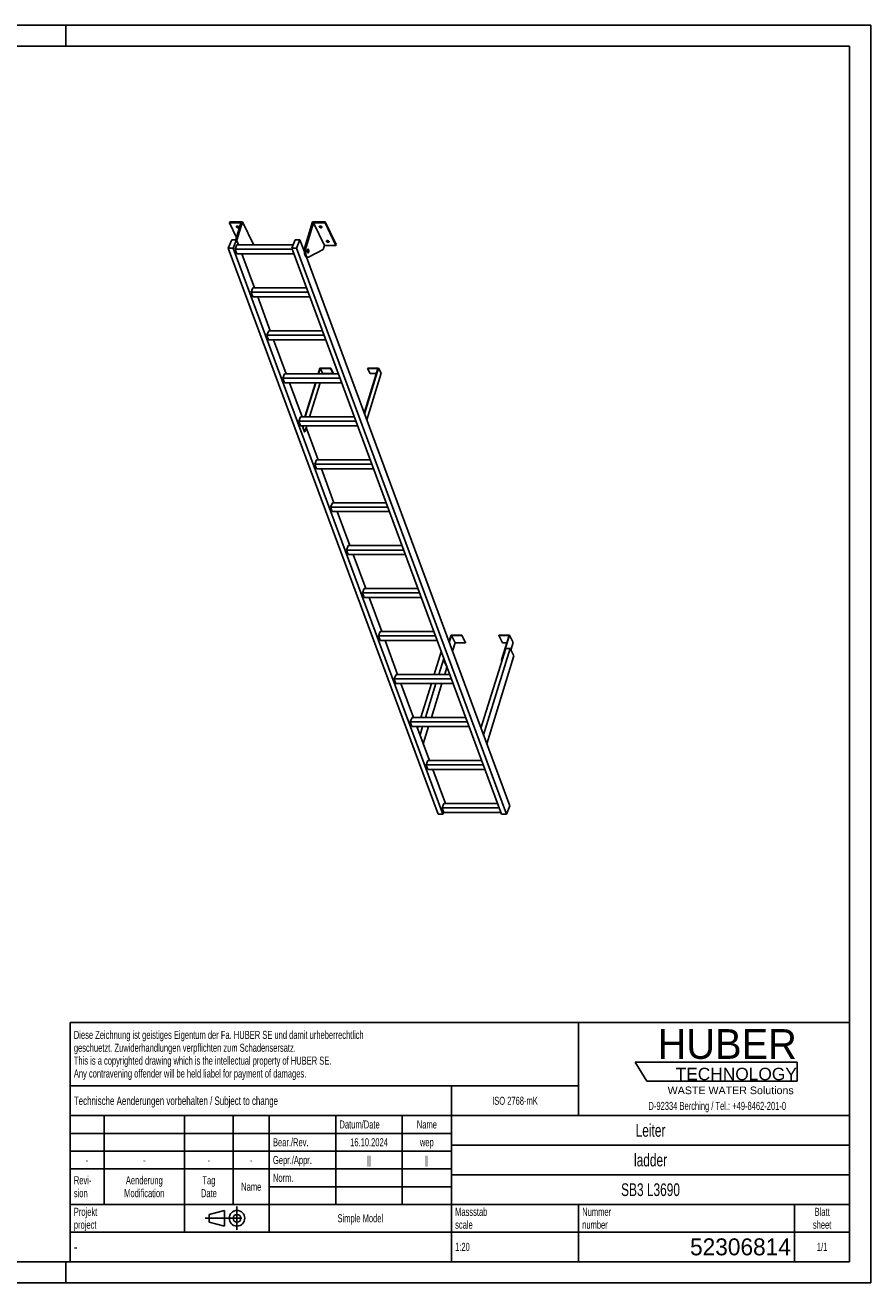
# Model space of a CAD drawing. Header units: millimetres. Extents: x 0 to 8400, y 0 to 5940.
# Tile 2 of 2: x 4408 to 8400, y 0 to 5940. Entities that reach past the tile are written whole.
import ezdxf

# ---------------------------------------------------------------- set-up
doc = ezdxf.new("R2010")
doc.units = ezdxf.units.MM
doc.header["$LTSCALE"] = 462
doc.linetypes.add('CENTER', pattern=[0.6, 0.375, -0.075, 0.075, -0.075])
doc.layers.get('0').update_dxf_attribs({"linetype": 'CONTINUOUS'})
doc.layers.add('005_AXIS', color=7, linetype='CONTINUOUS')
doc.layers.add('HUBER_Logo_BL1', color=7, linetype='CONTINUOUS')
doc.styles.get("Standard").update_dxf_attribs({"font": 'txt', "width": 0.7})
doc.styles.add('TEXTSTYLE_2', font='txt')
doc.styles.add('TEXTSTYLE_3', font='arial.ttf')
doc.styles.add('TEXTSTYLE_5', font='txt', dxfattribs={"width": 0.8})
doc.styles.add('TEXTSTYLE_6', font='txt')

# ---------------------------------------------------------------- blocks, each defined once
blk = doc.blocks.new('HUBER_LOGO_BL1', base_point=(7675, 1007.5))
at = {"layer": 'HUBER_Logo_BL1', "color": 5, "linetype": 'Continuous'}
for p, q in [((8052.9, 1042), (7287.9, 1042)), ((7287.9, 1042), (7341.9, 952)), ((8052.9, 1042), (8052.9, 952)), ((7341.9, 952), (8052.9, 952))]:
    blk.add_line(p, q, dxfattribs=at)
at = {"layer": 'HUBER_Logo_BL1', "color": 2, "linetype": 'Continuous', "attachment_point": 3, "line_spacing_factor": 0.78}
for s, insert, char_height, width, style in [('HUBER\\P\\fArial;\\H58.5;TECHNOLOGY ', (8050.7, 1198.2), 140.4, 775.343, 'TEXTSTYLE_2'), ('WASTE WATER Solutions', (8036, 927.2), 36, 594.067, 'TEXTSTYLE_3')]:
    blk.add_mtext(s, dxfattribs=dict(at, insert=insert, char_height=char_height, width=width, style=style))
at = {"layer": 'HUBER_Logo_BL1', "color": 2, "linetype": 'Continuous', "insert": (7675, 854.8), "char_height": 38, "width": 1621.786, "attachment_point": 2, "line_spacing_factor": 0.96}
blk.add_mtext('D-92334 Berching / Tel.: +49-8462-201-0', dxfattribs=at)
blk = doc.blocks.new('PROJEKTIONSMETHODE_1_BL2', base_point=(5360, 305))
at = {"color": 2, "linetype": 'CENTER'}
for p, q in [((5407.7, 360), (5407.7, 250)), ((5257.3, 305), (5462.7, 305))]:
    blk.add_line(p, q, dxfattribs=at)
at = {"color": 2, "linetype": 'Continuous'}
for p, q in [((5275.7, 323.3), (5349, 341.7)), ((5275.7, 286.7), (5275.7, 323.3)), ((5349, 268.3), (5349, 341.7)), ((5275.7, 286.7), (5349, 268.3))]:
    blk.add_line(p, q, dxfattribs=at)
for radius in [36.7, 18.3]:
    blk.add_circle((5407.7, 305), radius, dxfattribs=at)
blk = doc.blocks.new('*T12')
at = {"color": 3, "linetype": 'Continuous'}
for p, q in [((0, 0), (3680, 0)), ((0, 0), (0, -1130)), ((2400, 0), (2400, -440)), ((3680, 0), (3680, -1130)), ((0, -300), (2400, -300)), ((1800, -300), (1800, -1130)), ((0, -440), (3680, -440)), ((160, -440), (160, -860)), ((540, -440), (540, -990)), ((770, -440), (770, -860)), ((940, -440), (940, -990)), ((1254, -440), (1254, -860)), ((1568, -440), (1568, -860)), ((0, -524), (1800, -524)), ((1800, -580), (3680, -580)), ((0, -608), (1800, -608)), ((0, -692), (1800, -692)), ((1800, -720), (3680, -720)), ((940, -776), (1800, -776)), ((0, -860), (3680, -860)), ((2400, -860), (2400, -1130)), ((3420, -860), (3420, -1130)), ((0, -990), (3680, -990)), ((0, -1130), (3680, -1130))]:
    blk.add_line(p, q, dxfattribs=at)
at = {"color": 2, "linetype": 'Continuous', "line_spacing_factor": 0.96}
for s, insert, char_height, width, attachment_point in [('Diese Zeichnung ist geistiges Eigentum der Fa. HUBER SE und damit urheberrechtlich \\Pgeschuetzt. Zuwiderhandlungen verpflichten zum Schadensersatz.\\PThis is a copyrighted drawing which is the intellectual property of HUBER SE.\\PAny contravening offender will be held liabel for payment of damages.', (17.5, -39.8), 38, 4429.714, 1), ('Technische Aenderungen vorbehalten / Subject to change', (17.5, -350), 40, 3049.524, 1), ('ISO 2768-mK', (2100, -351), 38, 665.905, 2), ('Datum/Date', (1271.5, -463), 38, 584.476, 1), ('Name', (1684, -463), 38, 253.333, 2), ('Leiter', (2740, -480), 60, 480, 2), ('Bear./Rev.', (957.5, -547), 38, 544.667, 1), ('16.10.2024', (1411, -547), 38, 546.476, 2), ('wep', (1684, -547), 38, 199.048, 2), ('-', (80, -631), 38, 68.762, 2), ('-', (350, -631), 38, 68.762, 2), ('-', (655, -631), 38, 68.762, 2), ('-', (855, -631), 38, 68.762, 2), ('Gepr./Appr.', (957.5, -631), 38, 598.952, 1), ('||', (1411, -631), 38, 101.333, 2), ('||', (1684, -631), 38, 101.333, 2), ('ladder', (2740, -620), 60, 502.857, 2), ('Revi-\\Psion', (17.5, -726.6), 38, 276.857, 1), ('Aenderung\\PModification', (350, -726.6), 38, 606.19, 2), ('Tag\\PDate', (655, -726.6), 38, 235.238, 2), ('Name', (855, -757), 38, 253.333, 2), ('Norm. ', (957.5, -715), 38, 351.048, 1), ('SB3 L3690', (2740, -760), 60, 837.143, 2), ('Projekt\\Pproject', (17.5, -875.6), 38, 367.333, 1), ('Massstab\\Pscale', (1817.5, -875.6), 38, 448.762, 1), ('Nummer\\Pnumber', (2417.5, -875.6), 38, 372.762, 1), ('Blatt\\Psheet', (3550, -875.6), 38, 275.048, 2), ('Simple Model', (1370, -906), 38, 656.857, 2), ('1:20', (1817.5, -1041), 38, 204.476, 1), ('1/1', (3550, -1041), 38, 159.238, 2)]:
    blk.add_mtext(s, dxfattribs=dict(at, insert=insert, char_height=char_height, width=width, attachment_point=attachment_point))
for s, insert, char_height, width, attachment_point, style in [('-', (17.5, -1035), 50, 36.667, 1, 'TEXTSTYLE_5'), ('52306814', (3402.5, -1020), 80, 1106.667, 3, 'TEXTSTYLE_6')]:
    blk.add_mtext(s, dxfattribs=dict(at, insert=insert, char_height=char_height, width=width, attachment_point=attachment_point, style=style))

msp = doc.modelspace()

# ---------------------------------------------------------------- linework, layer by layer
at = {"color": 7, "linetype": 'Continuous'}
for p, q in [((0, 5940), (8400, 5940)), ((8400, 0), (8400, 5940)), ((5426.246, 5005.695), (5371.904, 5005.695)), ((5426.246, 5005.695), (5401.563, 4925.821)), ((5406.473, 4923.824), (5433.225, 5010.395)), ((5728.255, 4892.113), (5764.807, 5010.395)), ((5768.881, 5005.695), (5733.781, 4892.113)), ((5820.738, 4900.022), (5768.881, 5005.695)), ((5823.224, 5005.695), (5768.881, 5005.695)), ((5366.623, 4886.537), (5382.707, 4925.821)), ((6356.961, 2212.842), (5366.623, 4886.537)), ((5389.65, 4886.537), (5366.623, 4886.537)), ((5382.707, 4925.821), (5405.733, 4925.821)), ((5405.733, 4925.821), (5389.65, 4886.537)), ((6379.987, 2212.842), (5389.65, 4886.537)), ((5398.827, 4881.349), (5407.292, 4902.025)), ((5667.89, 4881.349), (5398.827, 4881.349)), ((5406.878, 4859.612), (5398.827, 4881.349)), ((5672.309, 4902.025), (5407.292, 4902.025)), ((5485.082, 4904.722), (5484.249, 4902.025)), ((5665.968, 4886.537), (5682.051, 4925.821)), ((6656.305, 2212.842), (5665.968, 4886.537)), ((5688.995, 4886.537), (5665.968, 4886.537)), ((5682.051, 4925.821), (5705.078, 4925.821)), ((5705.078, 4925.821), (5688.995, 4886.537)), ((6679.332, 2212.842), (5688.995, 4886.537)), ((5725.815, 4869.835), (5705.078, 4925.821)), ((5814.537, 4879.956), (5745.243, 4844.057)), ((5820.738, 4900.022), (5814.537, 4879.956)), ((5820.738, 4900.022), (5875.081, 4900.022)), ((5406.878, 4859.612), (5675.941, 4859.612)), ((5438.16, 4859.612), (5431.529, 4856.177)), ((6695.415, 2252.126), (5735.416, 4843.915)), ((5737.406, 4843.465), (5742.933, 4843.465)), ((5473.974, 4678.467), (5482.439, 4699.143)), ((5735.379, 4699.143), (5482.439, 4699.143)), ((5482.026, 4656.73), (5473.974, 4678.467)), ((5743.037, 4678.467), (5473.974, 4678.467)), ((5482.026, 4656.73), (5751.089, 4656.73)), ((5549.122, 4475.585), (5557.587, 4496.261)), ((5818.185, 4475.585), (5549.122, 4475.585)), ((5557.173, 4453.848), (5549.122, 4475.585)), ((5810.526, 4496.261), (5557.587, 4496.261)), ((5557.173, 4453.848), (5826.236, 4453.848)), ((5632.734, 4293.379), (5624.269, 4272.703)), ((5885.674, 4293.379), (5632.734, 4293.379)), ((5800.752, 4318.963), (5792.846, 4293.379)), ((5799.394, 4320.529), (5850.052, 4320.529)), ((5800.752, 4318.963), (5849.568, 4318.963)), ((5812.954, 4294.098), (5800.752, 4318.963)), ((5812.731, 4293.379), (5812.954, 4294.098)), ((5861.77, 4294.098), (5812.954, 4294.098)), ((5850.052, 4320.529), (5849.568, 4318.963)), ((5849.568, 4318.963), (5861.77, 4294.098)), ((5850.052, 4320.529), (5862.254, 4295.665)), ((5862.254, 4295.665), (5861.77, 4294.098)), ((6073.386, 4318.963), (6008.105, 4107.713)), ((6025.054, 4320.529), (6024.57, 4318.963)), ((6036.772, 4294.098), (6024.57, 4318.963)), ((6024.57, 4318.963), (6073.386, 4318.963)), ((6025.054, 4320.529), (6075.712, 4320.529)), ((6065.702, 4294.098), (6036.772, 4294.098)), ((5893.332, 4272.703), (5624.269, 4272.703)), ((5632.321, 4250.966), (5624.269, 4272.703)), ((5632.321, 4250.966), (5901.384, 4250.966)), ((5779.739, 4250.966), (5730.151, 4090.497)), ((5750.036, 4090.497), (5799.625, 4250.966)), ((5707.882, 4090.497), (5699.417, 4069.821)), ((5707.468, 4048.084), (5699.417, 4069.821)), ((5968.48, 4069.821), (5699.417, 4069.821)), ((5707.468, 4048.084), (5976.531, 4048.084)), ((5960.821, 4090.497), (5707.882, 4090.497)), ((5728.034, 4019.299), (5736.93, 4048.084)), ((5783.029, 3887.615), (5774.564, 3866.939)), ((5782.616, 3845.202), (5774.564, 3866.939)), ((6043.627, 3866.939), (5774.564, 3866.939)), ((6035.969, 3887.615), (5783.029, 3887.615)), ((5782.616, 3845.202), (6051.679, 3845.202)), ((5858.177, 3684.733), (5849.712, 3664.057)), ((6111.117, 3684.733), (5858.177, 3684.733)), ((6118.775, 3664.057), (5849.712, 3664.057)), ((5857.764, 3642.32), (5849.712, 3664.057)), ((5857.764, 3642.32), (6126.826, 3642.32)), ((5933.324, 3481.851), (5924.86, 3461.175)), ((6193.922, 3461.175), (5924.86, 3461.175)), ((5932.911, 3439.438), (5924.86, 3461.175)), ((6186.264, 3481.851), (5933.324, 3481.851)), ((5932.911, 3439.438), (6201.974, 3439.438)), ((6008.472, 3278.969), (6000.007, 3258.293)), ((6261.412, 3278.969), (6008.472, 3278.969)), ((6269.07, 3258.293), (6000.007, 3258.293)), ((6008.059, 3236.556), (6000.007, 3258.293)), ((6008.059, 3236.556), (6277.121, 3236.556)), ((6083.62, 3076.087), (6075.155, 3055.411)), ((6344.217, 3055.411), (6075.155, 3055.411)), ((6083.206, 3033.674), (6075.155, 3055.411)), ((6083.206, 3033.674), (6352.269, 3033.674)), ((6336.559, 3076.087), (6083.62, 3076.087)), ((6418.293, 3059.345), (6408.345, 3027.153)), ((6409.349, 3024.441), (6419.651, 3057.778)), ((6468.952, 3059.345), (6418.293, 3059.345)), ((6419.651, 3057.778), (6437.039, 3022.347)), ((6419.651, 3057.778), (6468.468, 3057.778)), ((6468.468, 3057.778), (6468.952, 3059.345)), ((6468.468, 3057.778), (6485.855, 3022.347)), ((6468.952, 3059.345), (6486.339, 3023.913)), ((6643.953, 3059.345), (6643.469, 3057.778)), ((6643.469, 3057.778), (6660.857, 3022.347)), ((6643.469, 3057.778), (6692.285, 3057.778)), ((6694.612, 3059.345), (6643.953, 3059.345)), ((6692.285, 3057.778), (6656.46, 2941.846)), ((6658.302, 2941.846), (6694.612, 3059.345)), ((6694.612, 3059.345), (6711.999, 3023.913)), ((6424.798, 2982.734), (6437.039, 3022.347)), ((6437.039, 3022.347), (6485.855, 3022.347)), ((6485.855, 3022.347), (6486.339, 3023.913)), ((6676.167, 2996.679), (6559.487, 2619.102)), ((6697.352, 2996.679), (6571.036, 2587.922)), ((6660.857, 3022.347), (6681.336, 3022.347)), ((6697.352, 2996.679), (6676.167, 2996.679)), ((6714.739, 2961.247), (6697.352, 2996.679)), ((6701.175, 2988.888), (6711.999, 3023.913)), ((6383.939, 2948.173), (6381.983, 2941.846)), ((6381.983, 2941.846), (6399.371, 2906.414)), ((6381.983, 2941.846), (6383.826, 2941.846)), ((6383.826, 2941.846), (6384.943, 2945.462)), ((6383.826, 2941.846), (6393.844, 2921.43)), ((6586.485, 2546.215), (6714.739, 2961.247)), ((6656.46, 2941.846), (6658.155, 2938.391)), ((6656.46, 2941.846), (6658.302, 2941.846)), ((6658.302, 2941.846), (6658.867, 2940.694)), ((6158.767, 2873.205), (6150.302, 2852.529)), ((6419.365, 2852.529), (6150.302, 2852.529)), ((6158.354, 2830.792), (6150.302, 2852.529)), ((6411.707, 2873.205), (6158.767, 2873.205)), ((6399.371, 2906.414), (6399.406, 2906.414)), ((6158.354, 2830.792), (6427.417, 2830.792)), ((6233.915, 2670.323), (6225.45, 2649.647)), ((6494.513, 2649.647), (6225.45, 2649.647)), ((6233.501, 2627.91), (6225.45, 2649.647)), ((6233.501, 2627.91), (6502.564, 2627.91)), ((6486.854, 2670.323), (6233.915, 2670.323)), ((6309.062, 2467.441), (6300.597, 2446.765)), ((6569.66, 2446.765), (6300.597, 2446.765)), ((6308.649, 2425.028), (6300.597, 2446.765)), ((6562.002, 2467.441), (6309.062, 2467.441)), ((6308.649, 2425.028), (6577.712, 2425.028)), ((6384.21, 2264.559), (6375.745, 2243.883)), ((6637.149, 2264.559), (6384.21, 2264.559)), ((6379.987, 2212.842), (6356.961, 2212.842)), ((6383.796, 2222.146), (6375.745, 2243.883)), ((6644.808, 2243.883), (6375.745, 2243.883)), ((6383.796, 2222.146), (6379.987, 2212.842)), ((6383.796, 2222.146), (6652.859, 2222.146)), ((6679.332, 2212.842), (6656.305, 2212.842)), ((6695.415, 2252.126), (6679.332, 2212.842)), ((0, 0), (8400, 0))]:
    msp.add_line(p, q, dxfattribs=at)
at = {"color": 3, "linetype": 'Continuous'}
for p, q in [((8400, 5940), (0, 5940)), ((4600, 5940), (4600, 5840)), ((8400, 5940), (8400, 0)), ((4600, 0), (4600, 100)), ((8400, 0), (0, 0))]:
    msp.add_line(p, q, dxfattribs=at)
at = {"color": 5, "linetype": 'Continuous'}
for p, q in [((8300, 5840), (100, 5840)), ((8300, 100), (8300, 5840)), ((100, 100), (8300, 100))]:
    msp.add_line(p, q, dxfattribs=at)
at = {"color": 9, "linetype": 'Continuous'}
msp.add_line((5728.255, 4892.113), (5733.781, 4892.113), dxfattribs=at)
at = {"color": 7, "linetype": 'Continuous'}
for points, knots in [([(5728.255, 4892.113), (5727.526, 4889.752), (5726.411, 4884.663), (5725.644, 4876.704), (5725.736, 4868.496), (5726.679, 4860.668), (5728.166, 4854.696), (5729.779, 4850.612), (5731.083, 4848.124), (5732.511, 4846.118), (5734.049, 4844.627), (5735.686, 4843.687), (5736.854, 4843.465), (5737.406, 4843.465)], [0, 0, 0, 0, 0.13939916, 0.29280569, 0.45031518, 0.6015399, 0.73684016, 0.79611185, 0.84888332, 0.89492093, 0.93453062, 0.96882596, 1, 1, 1, 1]), ([(5733.781, 4892.113), (5733.052, 4889.752), (5731.937, 4884.663), (5731.17, 4876.704), (5731.262, 4868.496), (5732.206, 4860.668), (5733.693, 4854.696), (5735.306, 4850.612), (5736.609, 4848.124), (5738.038, 4846.118), (5739.575, 4844.627), (5741.212, 4843.687), (5742.38, 4843.465), (5742.933, 4843.465)], [0, 0, 0, 0, 0.13939916, 0.29280569, 0.45031518, 0.6015399, 0.73684016, 0.79611185, 0.84888332, 0.89492093, 0.93453062, 0.96882596, 1, 1, 1, 1]), ([(5742.933, 4843.465), (5743.127, 4843.465), (5743.926, 4843.515), (5744.705, 4843.779), (5745.243, 4844.057)], [0, 0, 0, 0, 0.24280272, 1, 1, 1, 1])]:
    msp.add_open_spline(points, degree=3, knots=knots, dxfattribs=at)
at = {"layer": '005_AXIS', "color": 7, "linetype": 'Continuous'}
for p, q in [((5373.356, 5010.395), (5371.904, 5005.695)), ((5371.904, 5005.695), (5405.248, 4937.746)), ((5433.225, 5010.395), (5373.356, 5010.395)), ((5485.082, 4904.722), (5433.225, 5010.395)), ((5824.676, 5010.395), (5764.807, 5010.395)), ((5824.676, 5010.395), (5823.224, 5005.695)), ((5875.081, 4900.022), (5823.224, 5005.695)), ((5876.533, 4904.722), (5824.676, 5010.395)), ((5414.547, 4902.025), (5405.733, 4925.821)), ((5726.101, 4880.965), (5721.693, 4880.965)), ((5742.933, 4880.965), (5740.827, 4880.965)), ((5876.533, 4904.722), (5875.081, 4900.022)), ((5489.695, 4699.143), (5430.257, 4859.612)), ((5742.933, 4865.965), (5740.83, 4865.965)), ((5564.842, 4496.261), (5505.404, 4656.73)), ((5639.99, 4293.379), (5580.552, 4453.848)), ((5799.394, 4320.529), (5791.004, 4293.379)), ((6075.712, 4320.529), (6009.109, 4105.002)), ((6019.95, 4075.734), (6087.914, 4295.665)), ((6087.914, 4295.665), (6075.712, 4320.529)), ((5715.137, 4090.497), (5655.7, 4250.966)), ((5777.897, 4250.966), (5728.309, 4090.497)), ((5715.53, 4048.084), (5726.192, 4019.299)), ((5717.372, 4048.084), (5728.034, 4019.299)), ((5726.192, 4019.299), (5728.034, 4019.299)), ((5790.285, 3887.615), (5734.163, 4039.131)), ((5865.432, 3684.733), (5805.995, 3845.202)), ((5940.58, 3481.851), (5881.142, 3642.32)), ((6015.727, 3278.969), (5956.29, 3439.438)), ((6090.875, 3076.087), (6031.437, 3236.556)), ((6166.023, 2873.205), (6106.585, 3033.674)), ((6371.887, 2980.709), (6338.666, 2873.205)), ((6383.436, 2949.529), (6359.851, 2873.205)), ((6388.187, 2873.205), (6398.806, 2907.566)), ((6241.17, 2670.323), (6181.732, 2830.792)), ((6325.56, 2830.792), (6275.971, 2670.323)), ((6346.744, 2830.792), (6297.155, 2670.323)), ((6325.492, 2670.323), (6375.081, 2830.792)), ((6316.318, 2467.441), (6256.88, 2627.91)), ((6262.864, 2627.91), (6260.142, 2619.102)), ((6284.049, 2627.91), (6271.692, 2587.922)), ((6287.14, 2546.215), (6312.385, 2627.91)), ((6391.465, 2264.559), (6332.028, 2425.028))]:
    msp.add_line(p, q, dxfattribs=at)
for points, knots in [([(5404.779, 4988.966), (5404.903, 4989.367), (5405.46, 4990.159), (5406.837, 4990.859), (5408.593, 4991.151), (5410.582, 4991.024), (5412.611, 4990.497), (5414.477, 4989.62), (5415.993, 4988.485), (5416.737, 4987.535), (5416.976, 4987.047)], [0, 0, 0, 0, 0.08792801, 0.1915084, 0.31584215, 0.45699794, 0.60613596, 0.75253436, 0.88609215, 1, 1, 1, 1]), ([(5416.372, 4987.956), (5415.606, 4987.739), (5413.882, 4987.612), (5411.313, 4988.092), (5408.921, 4989.145), (5407.569, 4990.222), (5407.059, 4990.833)], [0, 0, 0, 0, 0.23498903, 0.49999164, 0.7649988, 1, 1, 1, 1]), ([(5796.23, 4988.966), (5796.354, 4989.367), (5796.911, 4990.159), (5798.287, 4990.859), (5800.044, 4991.151), (5802.033, 4991.024), (5804.062, 4990.497), (5805.928, 4989.62), (5807.443, 4988.485), (5808.188, 4987.535), (5808.427, 4987.047)], [0, 0, 0, 0, 0.08792801, 0.1915084, 0.31584215, 0.45699794, 0.60613596, 0.75253436, 0.88609215, 1, 1, 1, 1]), ([(5807.823, 4987.956), (5807.056, 4987.739), (5805.332, 4987.612), (5802.764, 4988.092), (5800.372, 4989.145), (5799.02, 4990.222), (5798.509, 4990.833)], [0, 0, 0, 0, 0.23498903, 0.49999164, 0.7649988, 1, 1, 1, 1]), ([(5405.003, 4987.047), (5404.851, 4987.357), (5404.638, 4987.992), (5404.687, 4988.669), (5404.779, 4988.966)], [0, 0, 0, 0, 0.52598929, 1, 1, 1, 1]), ([(5417.2, 4985.128), (5417.076, 4984.727), (5416.519, 4983.935), (5415.142, 4983.235), (5413.386, 4982.944), (5411.397, 4983.07), (5409.368, 4983.597), (5407.502, 4984.474), (5405.986, 4985.609), (5405.242, 4986.559), (5405.003, 4987.047)], [0, 0, 0, 0, 0.08792801, 0.1915084, 0.31584215, 0.45699794, 0.60613596, 0.75253436, 0.88609215, 1, 1, 1, 1]), ([(5416.976, 4987.047), (5417.128, 4986.737), (5417.341, 4986.102), (5417.291, 4985.425), (5417.2, 4985.128)], [0, 0, 0, 0, 0.52598929, 1, 1, 1, 1]), ([(5796.453, 4987.047), (5796.301, 4987.357), (5796.089, 4987.992), (5796.138, 4988.669), (5796.23, 4988.966)], [0, 0, 0, 0, 0.52598929, 1, 1, 1, 1]), ([(5808.651, 4985.128), (5808.527, 4984.727), (5807.97, 4983.935), (5806.593, 4983.235), (5804.837, 4982.944), (5802.847, 4983.07), (5800.819, 4983.597), (5798.953, 4984.474), (5797.437, 4985.609), (5796.693, 4986.559), (5796.453, 4987.047)], [0, 0, 0, 0, 0.08792801, 0.1915084, 0.31584215, 0.45699794, 0.60613596, 0.75253436, 0.88609215, 1, 1, 1, 1]), ([(5808.427, 4987.047), (5808.579, 4986.737), (5808.792, 4986.102), (5808.742, 4985.425), (5808.651, 4985.128)], [0, 0, 0, 0, 0.52598929, 1, 1, 1, 1]), ([(5742.933, 4882.715), (5742.744, 4882.715), (5742.342, 4882.629), (5741.789, 4882.275), (5741.276, 4881.72), (5740.605, 4880.656), (5739.952, 4878.898), (5739.464, 4876.437), (5739.277, 4873.704), (5739.41, 4870.95), (5739.848, 4868.426), (5740.367, 4866.884), (5740.694, 4866.219)], [0, 0, 0, 0, 0.03139335, 0.06653601, 0.10789212, 0.15653911, 0.27536242, 0.41788483, 0.57383791, 0.73088448, 0.87653102, 1, 1, 1, 1]), ([(5742.933, 4880.965), (5742.78, 4880.965), (5742.454, 4880.896), (5742.006, 4880.608), (5741.59, 4880.158), (5741.046, 4879.296), (5740.516, 4877.87), (5740.12, 4875.875), (5739.969, 4873.659), (5740.076, 4871.425), (5740.432, 4869.379), (5740.853, 4868.129), (5741.117, 4867.59)], [0, 0, 0, 0, 0.03139335, 0.06653605, 0.10789216, 0.1565391, 0.27536243, 0.41788486, 0.57383792, 0.73088446, 0.87653101, 1, 1, 1, 1]), ([(5745.172, 4880.71), (5745.026, 4881.008), (5744.723, 4881.541), (5744.176, 4882.192), (5743.579, 4882.612), (5743.138, 4882.715), (5742.933, 4882.715)], [0, 0, 0, 0, 0.31594817, 0.58208431, 0.8045575, 1, 1, 1, 1]), ([(5744.748, 4879.34), (5744.63, 4879.581), (5744.384, 4880.013), (5743.941, 4880.541), (5743.457, 4880.881), (5743.099, 4880.965), (5742.933, 4880.965)], [0, 0, 0, 0, 0.31594886, 0.58208429, 0.80455743, 1, 1, 1, 1]), ([(5742.933, 4864.215), (5743.121, 4864.215), (5743.523, 4864.3), (5744.076, 4864.654), (5744.589, 4865.21), (5745.26, 4866.273), (5745.913, 4868.031), (5746.401, 4870.492), (5746.588, 4873.225), (5746.456, 4875.98), (5746.017, 4878.504), (5745.498, 4880.046), (5745.172, 4880.71)], [0, 0, 0, 0, 0.03139335, 0.06653601, 0.10789212, 0.15653911, 0.27536242, 0.41788483, 0.57383791, 0.73088448, 0.87653102, 1, 1, 1, 1]), ([(5742.933, 4865.965), (5743.085, 4865.965), (5743.411, 4866.034), (5743.86, 4866.321), (5744.276, 4866.771), (5744.82, 4867.634), (5745.349, 4869.059), (5745.745, 4871.055), (5745.897, 4873.271), (5745.789, 4875.504), (5745.434, 4877.55), (5745.013, 4878.801), (5744.748, 4879.34)], [0, 0, 0, 0, 0.03139335, 0.06653605, 0.10789216, 0.1565391, 0.27536243, 0.41788486, 0.57383792, 0.73088446, 0.87653101, 1, 1, 1, 1]), ([(5830.008, 4918.67), (5829.856, 4918.98), (5829.643, 4919.615), (5829.693, 4920.292), (5829.785, 4920.589)], [0, 0, 0, 0, 0.52598929, 1, 1, 1, 1]), ([(5829.785, 4920.589), (5829.909, 4920.99), (5830.465, 4921.782), (5831.842, 4922.482), (5833.598, 4922.774), (5835.588, 4922.647), (5837.617, 4922.12), (5839.483, 4921.243), (5840.998, 4920.108), (5841.742, 4919.158), (5841.982, 4918.67)], [0, 0, 0, 0, 0.08792801, 0.1915084, 0.31584215, 0.45699794, 0.60613596, 0.75253436, 0.88609215, 1, 1, 1, 1]), ([(5842.205, 4916.751), (5842.081, 4916.35), (5841.525, 4915.558), (5840.148, 4914.858), (5838.392, 4914.566), (5836.402, 4914.693), (5834.373, 4915.22), (5832.507, 4916.097), (5830.992, 4917.232), (5830.248, 4918.182), (5830.008, 4918.67)], [0, 0, 0, 0, 0.08792801, 0.1915084, 0.31584215, 0.45699794, 0.60613596, 0.75253436, 0.88609215, 1, 1, 1, 1]), ([(5841.377, 4919.578), (5840.611, 4919.362), (5838.887, 4919.235), (5836.318, 4919.715), (5833.926, 4920.767), (5832.574, 4921.845), (5832.064, 4922.456)], [0, 0, 0, 0, 0.23498903, 0.49999164, 0.7649988, 1, 1, 1, 1]), ([(5841.982, 4918.67), (5842.134, 4918.36), (5842.347, 4917.725), (5842.297, 4917.048), (5842.205, 4916.751)], [0, 0, 0, 0, 0.52598929, 1, 1, 1, 1]), ([(5740.694, 4866.219), (5740.84, 4865.921), (5741.143, 4865.388), (5741.689, 4864.737), (5742.286, 4864.318), (5742.728, 4864.215), (5742.933, 4864.215)], [0, 0, 0, 0, 0.31594817, 0.58208431, 0.8045575, 1, 1, 1, 1]), ([(5741.117, 4867.59), (5741.236, 4867.348), (5741.481, 4866.916), (5741.925, 4866.388), (5742.408, 4866.048), (5742.766, 4865.965), (5742.933, 4865.965)], [0, 0, 0, 0, 0.31594886, 0.58208429, 0.80455743, 1, 1, 1, 1])]:
    msp.add_open_spline(points, degree=3, knots=knots, dxfattribs=at)

# ---------------------------------------------------------------- block references
msp.add_blockref('*T12', (4620, 1230))
at = {"color": 2, "linetype": 'Continuous'}
msp.add_blockref('PROJEKTIONSMETHODE_1_BL2', (5360, 305), dxfattribs=at)
at = {"layer": 'HUBER_Logo_BL1'}
msp.add_blockref('HUBER_LOGO_BL1', (7674.994, 1007.484), dxfattribs=at)

doc.saveas('drawing.dxf')
